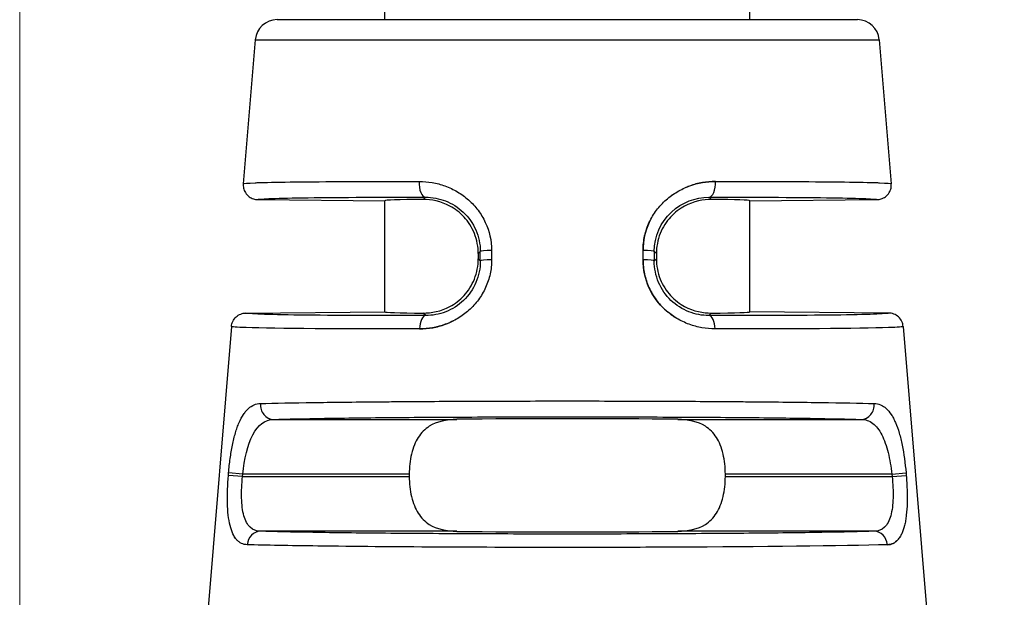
# Model space of a CAD drawing. Header units: inches. Extents: x 0 to 5655, y -2263 to 1330.
# Tile 111 of 231: x 4150.55 to 4164.04, y -633.35 to -625.44. Entities that reach past the tile are written whole.
import ezdxf

# ---------------------------------------------------------------- set-up
doc = ezdxf.new("R2010")
doc.units = ezdxf.units.IN
doc.header["$MEASUREMENT"] = 0
for name, color, linetype, lineweight in [('AM_5', 3, 'Continuous', 15), ('可見 (ISO)', 7, 'Continuous', 25), ('窄部可見 (ISO)', 7, 'Continuous', 25)]:
    doc.layers.add(name, color=color, linetype=linetype, lineweight=lineweight)
doc.styles.add('尺寸標註', font='romans.shx', dxfattribs={"bigfont": 'CHINESET.SHX'})
doc.dimstyles.new('CNS1$0', dxfattribs={"dimtxt": 2.5, "dimasz": 2.5, "dimexe": 1, "dimexo": 1, "dimgap": 1.5, "dimtad": 1, "dimtoh": 1, "dimdec": 1, "dimdsep": 46, "dimtxsty": '尺寸標註', "dimcen": 0, "dimclrd": 2, "dimclre": 2, "dimclrt": 1, "dimadec": 0, "dimazin": 2, "dimtp": 0.1, "dimtm": 0.1, "dimtfac": 0.71, "dimtdec": 1, "dimtmove": 0, "dimatfit": 0, "dimfxl": 0, "dimlwd": 13, "dimlwe": 13, "dimarcsym": 0})

# ---------------------------------------------------------------- blocks, each defined once
blk = doc.blocks.new('*D707')
at = {"layer": 'AM_5', "color": 2, "lineweight": 13}
for p, q in [((4150.551, -648.096), (4150.551, -578.246)), ((4267.868, -645.392), (4267.868, -578.246)), ((4265.368, -579.246), (4153.051, -579.246))]:
    blk.add_line(p, q, dxfattribs=at)
at = {"layer": 'AM_5', "color": 2}
for points in [[(4153.051, -578.83), (4153.051, -579.663), (4150.551, -579.246)], [(4265.368, -578.83), (4265.368, -579.663), (4267.868, -579.246)]]:
    blk.add_solid(points, dxfattribs=at)
at = {"layer": 'Defpoints', "color": 0}
for p in [(4150.551, -579.246), (4267.868, -646.392), (4150.551, -649.096)]:
    blk.add_point(p, dxfattribs=at)
at = {"layer": 'AM_5', "color": 1, "insert": (4209.21, -576.496), "char_height": 2.5, "attachment_point": 5, "style": '尺寸標註'}
blk.add_mtext('117.3', dxfattribs=at)

msp = doc.modelspace()

# ---------------------------------------------------------------- linework, layer by layer
at = {"layer": '可見 (ISO)'}
for p, q in [((4155.551, -625.435), (4155.551, -613.435)), ((4160.551, -625.435), (4160.551, -613.435)), ((4154.077, -625.435), (4162.025, -625.435)), ((4153.778, -625.711), (4153.614, -627.683)), ((4162.324, -625.711), (4162.488, -627.683)), ((4153.812, -627.899), (4155.551, -627.915)), ((4155.551, -629.436), (4155.551, -627.915)), ((4160.551, -627.915), (4162.291, -627.899)), ((4160.551, -629.436), (4160.551, -627.915)), ((4156.832, -628.639), (4156.832, -628.712)), ((4159.271, -628.639), (4159.271, -628.712)), ((4153.649, -629.453), (4155.551, -629.436)), ((4162.453, -629.453), (4160.551, -629.436)), ((4153.452, -629.636), (4153.115, -633.678)), ((4162.651, -629.636), (4162.987, -633.678)), ((4155.886, -631.659), (4155.886, -631.692)), ((4160.216, -631.692), (4160.216, -631.659))]:
    msp.add_line(p, q, dxfattribs=at)
for centre, start, end in [((4154.077, -625.735), 90, 175.2432), ((4162.025, -625.735), 4.7568, 90)]:
    msp.add_arc(centre, 0.3, start, end, dxfattribs=at)
for centre, major_axis, ratio, start_param, end_param in [((4158.051, -627.936), (-2.5, 0.022), 0.013962, 5.621312, 6.283322), ((4158.051, -627.936), (2.5, 0.022), 0.013962, 6.283049, 6.945058), ((4158.051, -629.415), (-2.5, -0.022), 0.013962, 6.283049, 6.945058), ((4158.051, -629.415), (2.5, -0.022), 0.013962, 5.621312, 6.283322), ((4158.051, -630.936), (2.5, 0), 0.013964, 0.920346, 2.221246), ((4158.051, -632.415), (-2.5, 0), 0.013964, 0.920346, 2.221246)]:
    msp.add_ellipse(centre, major_axis=major_axis, ratio=ratio, start_param=start_param, end_param=end_param, dxfattribs=at)
for points, knots in [([(4153.614, -627.683), (4153.613, -627.703), (4153.614, -627.723), (4153.623, -627.763), (4153.631, -627.784), (4153.655, -627.825), (4153.673, -627.844), (4153.712, -627.873), (4153.731, -627.883), (4153.772, -627.896), (4153.792, -627.899), (4153.812, -627.899)], [0, 0, 0, 0, 0.00597787, 0.00597787, 0.01247334, 0.01247334, 0.02033345, 0.02033345, 0.0269205, 0.0269205, 0.03297969, 0.03297969, 0.03297969, 0.03297969]), ([(4162.291, -627.899), (4162.311, -627.899), (4162.331, -627.896), (4162.371, -627.883), (4162.391, -627.873), (4162.429, -627.844), (4162.447, -627.825), (4162.472, -627.784), (4162.48, -627.763), (4162.489, -627.723), (4162.49, -627.703), (4162.488, -627.683)], [-0.03297969, -0.03297969, -0.03297969, -0.03297969, -0.02692074, -0.02692074, -0.02033396, -0.02033396, -0.01247383, -0.01247383, -0.0059781, -0.0059781, 0, 0, 0, 0]), ([(4156.832, -628.639), (4156.832, -628.548), (4156.814, -628.452), (4156.744, -628.277), (4156.693, -628.199), (4156.582, -628.078), (4156.508, -628.023), (4156.325, -627.923), (4156.184, -627.897), (4156.079, -627.898)], [0.579635, 0.579635, 0.579635, 0.579635, 0.6069053, 0.6069053, 0.6341755, 0.6341755, 0.6611574, 0.6611574, 0.7119661, 0.7119661, 0.7119661, 0.7119661]), ([(4160.023, -627.898), (4159.918, -627.897), (4159.778, -627.923), (4159.594, -628.023), (4159.52, -628.078), (4159.409, -628.199), (4159.358, -628.277), (4159.289, -628.452), (4159.271, -628.548), (4159.271, -628.639)], [1.026939, 1.026939, 1.026939, 1.026939, 1.0777476, 1.0777476, 1.1047295, 1.1047295, 1.1319998, 1.1319998, 1.15927, 1.15927, 1.15927, 1.15927]), ([(4156.079, -629.453), (4156.184, -629.454), (4156.324, -629.428), (4156.508, -629.329), (4156.582, -629.273), (4156.693, -629.152), (4156.744, -629.074), (4156.814, -628.9), (4156.832, -628.803), (4156.832, -628.712)], [0.4472991, 0.4472991, 0.4472991, 0.4472991, 0.4980511, 0.4980511, 0.5249922, 0.5249922, 0.5523136, 0.5523136, 0.579635, 0.579635, 0.579635, 0.579635]), ([(4159.271, -628.712), (4159.271, -628.803), (4159.289, -628.9), (4159.358, -629.074), (4159.41, -629.152), (4159.521, -629.273), (4159.595, -629.329), (4159.778, -629.428), (4159.918, -629.454), (4160.023, -629.453)], [0, 0, 0, 0, 0.0273214, 0.0273214, 0.0546428, 0.0546428, 0.0815839, 0.0815839, 0.1323359, 0.1323359, 0.1323359, 0.1323359]), ([(4153.452, -629.636), (4153.454, -629.613), (4153.46, -629.59), (4153.481, -629.545), (4153.496, -629.524), (4153.534, -629.489), (4153.556, -629.475), (4153.602, -629.458), (4153.625, -629.453), (4153.649, -629.453)], [-0.02966709, -0.02966709, -0.02966709, -0.02966709, -0.02254998, -0.02254998, -0.01483364, -0.01483364, -0.00711749, -0.00711749, -0.00000005, -0.00000005, -0.00000005, -0.00000005]), ([(4162.651, -629.636), (4162.649, -629.613), (4162.643, -629.59), (4162.622, -629.545), (4162.606, -629.524), (4162.569, -629.489), (4162.547, -629.475), (4162.5, -629.458), (4162.477, -629.453), (4162.453, -629.453)], [0, 0, 0, 0, 0.00711714, 0.00711714, 0.0148335, 0.0148335, 0.02254968, 0.02254968, 0.02966715, 0.02966715, 0.02966715, 0.02966715]), ([(4156.537, -630.909), (4156.403, -630.91), (4156.26, -630.939), (4156.105, -631.039), (4156.048, -631.096), (4155.971, -631.217), (4155.938, -631.296), (4155.896, -631.471), (4155.886, -631.567), (4155.886, -631.659)], [1.0271092, 1.0271092, 1.0271092, 1.0271092, 1.0773536, 1.0773536, 1.1044127, 1.1044127, 1.1317666, 1.1317666, 1.1591204, 1.1591204, 1.1591204, 1.1591204]), ([(4160.216, -631.659), (4160.216, -631.567), (4160.206, -631.471), (4160.164, -631.296), (4160.132, -631.217), (4160.054, -631.096), (4159.998, -631.039), (4159.843, -630.939), (4159.7, -630.91), (4159.565, -630.909)], [0.5795602, 0.5795602, 0.5795602, 0.5795602, 0.606914, 0.606914, 0.6342679, 0.6342679, 0.661327, 0.661327, 0.7115715, 0.7115715, 0.7115715, 0.7115715]), ([(4155.886, -631.692), (4155.886, -631.784), (4155.896, -631.88), (4155.938, -632.055), (4155.971, -632.133), (4156.048, -632.255), (4156.105, -632.312), (4156.26, -632.412), (4156.403, -632.441), (4156.537, -632.442)], [0, 0, 0, 0, 0.0273538, 0.0273538, 0.0547077, 0.0547077, 0.0817668, 0.0817668, 0.1320113, 0.1320113, 0.1320113, 0.1320113]), ([(4159.565, -632.442), (4159.7, -632.441), (4159.843, -632.412), (4159.998, -632.312), (4160.054, -632.255), (4160.132, -632.133), (4160.164, -632.055), (4160.206, -631.88), (4160.216, -631.784), (4160.216, -631.692)], [0.447549, 0.447549, 0.447549, 0.447549, 0.4977934, 0.4977934, 0.5248525, 0.5248525, 0.5522064, 0.5522064, 0.5795602, 0.5795602, 0.5795602, 0.5795602])]:
    msp.add_open_spline(points, degree=3, knots=knots, dxfattribs=at)
at = {"layer": '窄部可見 (ISO)'}
for p, q in [((4153.778, -625.711), (4162.324, -625.711)), ((4156.079, -627.898), (4156.11, -627.867)), ((4159.992, -627.867), (4160.023, -627.898)), ((4156.86, -628.611), (4156.832, -628.639)), ((4156.86, -628.74), (4156.86, -628.611)), ((4157.014, -628.594), (4157.014, -628.724)), ((4159.088, -628.724), (4159.088, -628.594)), ((4159.243, -628.611), (4159.242, -628.74)), ((4159.271, -628.639), (4159.243, -628.611)), ((4156.832, -628.712), (4156.86, -628.74)), ((4159.242, -628.74), (4159.271, -628.712)), ((4156.113, -629.487), (4156.079, -629.453)), ((4160.023, -629.453), (4159.989, -629.487)), ((4154.027, -630.909), (4156.537, -630.909)), ((4159.565, -630.909), (4162.076, -630.909)), ((4153.41, -631.676), (4153.412, -631.642)), ((4153.604, -631.692), (4153.41, -631.676)), ((4153.606, -631.659), (4153.412, -631.642)), ((4153.604, -631.692), (4153.606, -631.659)), ((4153.604, -631.692), (4155.886, -631.692)), ((4155.886, -631.659), (4153.606, -631.659)), ((4162.496, -631.659), (4160.216, -631.659)), ((4160.216, -631.692), (4162.499, -631.692)), ((4162.496, -631.659), (4162.69, -631.642)), ((4162.496, -631.659), (4162.499, -631.692)), ((4162.499, -631.692), (4162.693, -631.676)), ((4162.69, -631.642), (4162.693, -631.676)), ((4156.537, -632.442), (4153.848, -632.442)), ((4162.254, -632.442), (4159.565, -632.442))]:
    msp.add_line(p, q, dxfattribs=at)
for centre, major_axis, ratio, start_param, end_param in [((4156.112, -627.667), (0, -0.2), 0.457959, 4.630069, 6.267478), ((4159.99, -627.667), (0, -0.2), 0.457959, 0.015707, 1.653114), ((4157.06, -628.611), (-0.2, 0), 0.085471, 4.943372, 6.269171), ((4159.043, -628.611), (0.2, 0), 0.085471, 0.014014, 1.339813), ((4157.06, -628.74), (-0.2, 0), 0.085457, 4.942748, 6.269171), ((4159.042, -628.74), (0.2, 0), 0.085457, 0.014014, 1.340437), ((4156.115, -629.687), (0, 0.2), 0.439652, 0.015546, 1.486943), ((4159.988, -629.687), (0, 0.2), 0.439652, 4.796243, 6.267639), ((4154.027, -630.709), (0.006, -0.2), 0.896154, 4.604085, 6.251716), ((4162.076, -630.709), (-0.006, -0.2), 0.896154, 0.03147, 1.679101), ((4153.848, -632.642), (0.006, 0.2), 0.904465, 0.032739, 1.514553), ((4162.254, -632.642), (-0.006, 0.2), 0.904465, 4.768632, 6.250447)]:
    msp.add_ellipse(centre, major_axis=major_axis, ratio=ratio, start_param=start_param, end_param=end_param, dxfattribs=at)
for points, knots in [([(4153.614, -627.683), (4153.615, -627.677), (4153.671, -627.673), (4153.774, -627.669), (4153.784, -627.668), (4153.794, -627.668), (4153.804, -627.667), (4153.914, -627.664), (4154.068, -627.66), (4154.256, -627.658), (4154.279, -627.658), (4154.301, -627.657), (4154.325, -627.657), (4154.527, -627.654), (4154.764, -627.653), (4155.025, -627.652), (4155.047, -627.651), (4155.07, -627.651), (4155.093, -627.651), (4155.381, -627.65), (4155.695, -627.65), (4156.021, -627.65)], [0, 0, 0, 0, 0.228628, 0.228628, 0.228628, 0.25, 0.25, 0.25, 0.473508, 0.473508, 0.473508, 0.5, 0.5, 0.5, 0.730031, 0.730031, 0.730031, 0.75, 0.75, 0.75, 1, 1, 1, 1]), ([(4156.021, -627.65), (4156.082, -627.65), (4156.142, -627.656), (4156.231, -627.671), (4156.261, -627.678), (4156.319, -627.693), (4156.346, -627.702), (4156.436, -627.735), (4156.493, -627.761), (4156.573, -627.809), (4156.599, -627.826), (4156.649, -627.863), (4156.673, -627.882), (4156.747, -627.947), (4156.79, -627.994), (4156.868, -628.097), (4156.9, -628.151), (4156.985, -628.332), (4157.014, -628.46), (4157.014, -628.594)], [0, 0, 0, 0, 0.125, 0.125, 0.1875, 0.1875, 0.25, 0.25, 0.375, 0.375, 0.4375, 0.4375, 0.5, 0.5, 0.625, 0.625, 0.75, 0.75, 1, 1, 1, 1]), ([(4159.088, -628.594), (4159.089, -628.527), (4159.096, -628.461), (4159.125, -628.333), (4159.147, -628.27), (4159.202, -628.151), (4159.235, -628.096), (4159.293, -628.019), (4159.314, -627.994), (4159.358, -627.947), (4159.382, -627.923), (4159.453, -627.861), (4159.504, -627.824), (4159.584, -627.777), (4159.612, -627.762), (4159.668, -627.736), (4159.699, -627.723), (4159.841, -627.671), (4159.959, -627.65), (4160.082, -627.65)], [0, 0, 0, 0, 0.125, 0.125, 0.25, 0.25, 0.375, 0.375, 0.4375, 0.4375, 0.5, 0.5, 0.625, 0.625, 0.6875, 0.6875, 0.75, 0.75, 1, 1, 1, 1]), ([(4160.082, -627.65), (4160.02, -627.65), (4159.96, -627.656), (4159.871, -627.671), (4159.842, -627.678), (4159.784, -627.693), (4159.756, -627.702), (4159.702, -627.722), (4159.679, -627.731), (4159.656, -627.742)], [0, 0, 0, 0, 0.125, 0.125, 0.1875, 0.1875, 0.25, 0.25, 0.3002824, 0.3002824, 0.3002824, 0.3002824]), ([(4160.082, -627.65), (4160.408, -627.65), (4160.722, -627.65), (4161.01, -627.651), (4161.033, -627.651), (4161.055, -627.651), (4161.078, -627.652), (4161.339, -627.653), (4161.576, -627.654), (4161.778, -627.657), (4161.801, -627.657), (4161.824, -627.658), (4161.846, -627.658), (4162.035, -627.66), (4162.188, -627.664), (4162.298, -627.667), (4162.309, -627.668), (4162.319, -627.668), (4162.328, -627.669), (4162.432, -627.673), (4162.488, -627.677), (4162.488, -627.683)], [0, 0, 0, 0, 0.25, 0.25, 0.25, 0.269969, 0.269969, 0.269969, 0.5, 0.5, 0.5, 0.526492, 0.526492, 0.526492, 0.75, 0.75, 0.75, 0.771372, 0.771372, 0.771372, 1, 1, 1, 1]), ([(4159.491, -627.835), (4159.487, -627.838), (4159.482, -627.841), (4159.467, -627.853), (4159.455, -627.862), (4159.444, -627.871)], [0.4270771, 0.4270771, 0.4270771, 0.4270771, 0.4375, 0.4375, 0.46636923, 0.46636923, 0.46636923, 0.46636923]), ([(4153.812, -627.899), (4153.812, -627.894), (4153.864, -627.889), (4153.965, -627.885), (4154.068, -627.881), (4154.224, -627.877), (4154.425, -627.874), (4154.627, -627.871), (4154.874, -627.869), (4155.159, -627.868), (4155.443, -627.867), (4155.764, -627.866), (4156.11, -627.867)], [0, 0, 0, 0, 0.245499, 0.245499, 0.245499, 0.496999, 0.496999, 0.496999, 0.7485, 0.7485, 0.7485, 1, 1, 1, 1]), ([(4156.11, -627.867), (4156.202, -627.867), (4156.296, -627.884), (4156.384, -627.918), (4156.472, -627.952), (4156.556, -628.004), (4156.627, -628.072), (4156.699, -628.139), (4156.758, -628.222), (4156.798, -628.315), (4156.838, -628.407), (4156.86, -628.509), (4156.86, -628.611)], [0, 0, 0, 0, 0.25, 0.25, 0.25, 0.5, 0.5, 0.5, 0.75, 0.75, 0.75, 1, 1, 1, 1]), ([(4159.243, -628.611), (4159.243, -628.403), (4159.332, -628.207), (4159.62, -627.935), (4159.809, -627.867), (4159.992, -627.867)], [0, 0, 0, 0, 0.5, 0.5, 1, 1, 1, 1]), ([(4159.992, -627.867), (4160.338, -627.866), (4160.659, -627.867), (4160.944, -627.868), (4161.228, -627.869), (4161.476, -627.871), (4161.677, -627.874), (4161.879, -627.877), (4162.034, -627.881), (4162.138, -627.885), (4162.239, -627.889), (4162.29, -627.894), (4162.291, -627.899)], [0, 0, 0, 0, 0.2515, 0.2515, 0.2515, 0.503001, 0.503001, 0.503001, 0.754501, 0.754501, 0.754501, 1, 1, 1, 1]), ([(4159.181, -628.196), (4159.179, -628.201), (4159.176, -628.206), (4159.118, -628.332), (4159.089, -628.46), (4159.088, -628.594)], [0.7395488, 0.7395488, 0.7395488, 0.7395488, 0.75, 0.75, 1, 1, 1, 1]), ([(4157.014, -628.724), (4157.014, -628.79), (4157.008, -628.854), (4156.98, -628.981), (4156.959, -629.044), (4156.905, -629.163), (4156.872, -629.219), (4156.815, -629.296), (4156.795, -629.321), (4156.751, -629.369), (4156.727, -629.393), (4156.656, -629.457), (4156.605, -629.494), (4156.525, -629.542), (4156.497, -629.557), (4156.44, -629.584), (4156.409, -629.597), (4156.267, -629.649), (4156.149, -629.67), (4156.027, -629.67)], [0, 0, 0, 0, 0.125, 0.125, 0.25, 0.25, 0.375, 0.375, 0.4375, 0.4375, 0.5, 0.5, 0.625, 0.625, 0.6875, 0.6875, 0.75, 0.75, 1, 1, 1, 1]), ([(4156.86, -628.74), (4156.86, -628.841), (4156.84, -628.942), (4156.8, -629.034), (4156.761, -629.127), (4156.702, -629.211), (4156.631, -629.28), (4156.559, -629.348), (4156.475, -629.401), (4156.386, -629.436), (4156.297, -629.47), (4156.204, -629.487), (4156.113, -629.487)], [0, 0, 0, 0, 0.25, 0.25, 0.25, 0.5, 0.5, 0.5, 0.75, 0.75, 0.75, 1, 1, 1, 1]), ([(4160.075, -629.67), (4160.014, -629.67), (4159.954, -629.665), (4159.866, -629.649), (4159.836, -629.642), (4159.778, -629.627), (4159.751, -629.618), (4159.661, -629.585), (4159.604, -629.558), (4159.496, -629.493), (4159.447, -629.458), (4159.301, -629.325), (4159.225, -629.224), (4159.115, -628.982), (4159.088, -628.856), (4159.088, -628.724)], [0, 0, 0, 0, 0.125, 0.125, 0.1875, 0.1875, 0.25, 0.25, 0.375, 0.375, 0.5, 0.5, 0.75, 0.75, 1, 1, 1, 1]), ([(4159.088, -628.724), (4159.088, -628.79), (4159.095, -628.854), (4159.122, -628.981), (4159.143, -629.044), (4159.197, -629.163), (4159.23, -629.219), (4159.287, -629.296), (4159.308, -629.321), (4159.351, -629.369), (4159.376, -629.393), (4159.438, -629.449), (4159.48, -629.481), (4159.524, -629.509)], [0, 0, 0, 0, 0.125, 0.125, 0.25, 0.25, 0.375, 0.375, 0.4375, 0.4375, 0.5, 0.5, 0.6038464, 0.6038464, 0.6038464, 0.6038464]), ([(4159.989, -629.487), (4159.899, -629.487), (4159.805, -629.47), (4159.716, -629.435), (4159.627, -629.401), (4159.542, -629.347), (4159.471, -629.279), (4159.4, -629.211), (4159.341, -629.126), (4159.302, -629.034), (4159.263, -628.941), (4159.242, -628.84), (4159.242, -628.74)], [0, 0, 0, 0, 0.25, 0.25, 0.25, 0.5, 0.5, 0.5, 0.75, 0.75, 0.75, 1, 1, 1, 1]), ([(4156.113, -629.487), (4155.743, -629.487), (4155.399, -629.487), (4155.094, -629.486), (4154.788, -629.485), (4154.522, -629.483), (4154.306, -629.48), (4154.089, -629.477), (4153.922, -629.473), (4153.811, -629.468), (4153.703, -629.464), (4153.649, -629.459), (4153.649, -629.453)], [0, 0, 0, 0, 0.2515, 0.2515, 0.2515, 0.503, 0.503, 0.503, 0.7545, 0.7545, 0.7545, 1, 1, 1, 1]), ([(4162.453, -629.453), (4162.454, -629.459), (4162.399, -629.464), (4162.291, -629.468), (4162.18, -629.473), (4162.013, -629.477), (4161.797, -629.48), (4161.58, -629.483), (4161.314, -629.485), (4161.009, -629.486), (4160.704, -629.487), (4160.359, -629.487), (4159.989, -629.487)], [0, 0, 0, 0, 0.2455, 0.2455, 0.2455, 0.497, 0.497, 0.497, 0.7485, 0.7485, 0.7485, 1, 1, 1, 1]), ([(4156.027, -629.67), (4156.088, -629.67), (4156.148, -629.665), (4156.237, -629.649), (4156.266, -629.642), (4156.324, -629.627), (4156.351, -629.618), (4156.422, -629.592), (4156.46, -629.575), (4156.498, -629.556)], [0, 0, 0, 0, 0.125, 0.125, 0.1875, 0.1875, 0.25, 0.25, 0.3337622, 0.3337622, 0.3337622, 0.3337622]), ([(4156.027, -629.67), (4154.982, -629.672), (4154.047, -629.666), (4153.654, -629.653), (4153.522, -629.648), (4153.451, -629.643), (4153.452, -629.636)], [0, 0, 0, 0, 0.75, 0.75, 0.75, 1, 1, 1, 1]), ([(4162.651, -629.636), (4162.651, -629.643), (4162.58, -629.648), (4162.449, -629.653), (4162.055, -629.666), (4161.12, -629.672), (4160.075, -629.67)], [0, 0, 0, 0, 0.25, 0.25, 0.25, 1, 1, 1, 1]), ([(4153.412, -631.642), (4153.418, -631.575), (4153.425, -631.51), (4153.443, -631.383), (4153.454, -631.32), (4153.478, -631.202), (4153.491, -631.147), (4153.514, -631.07), (4153.522, -631.045), (4153.538, -630.998), (4153.548, -630.974), (4153.575, -630.911), (4153.595, -630.873), (4153.627, -630.825), (4153.638, -630.81), (4153.661, -630.783), (4153.674, -630.77), (4153.734, -630.716), (4153.788, -630.694), (4153.848, -630.692)], [0, 0, 0, 0, 0.125, 0.125, 0.25, 0.25, 0.375, 0.375, 0.4375, 0.4375, 0.5, 0.5, 0.625, 0.625, 0.6875, 0.6875, 0.75, 0.75, 1, 1, 1, 1]), ([(4153.848, -630.692), (4154.045, -630.687), (4154.295, -630.682), (4154.58, -630.678), (4154.605, -630.677), (4154.632, -630.677), (4154.658, -630.677), (4154.938, -630.673), (4155.249, -630.67), (4155.578, -630.667), (4155.621, -630.667), (4155.665, -630.666), (4155.709, -630.666), (4156.05, -630.663), (4156.406, -630.661), (4156.765, -630.66), (4156.802, -630.66), (4156.839, -630.659), (4156.876, -630.659), (4157.271, -630.658), (4157.668, -630.657), (4158.051, -630.657), (4158.435, -630.657), (4158.831, -630.658), (4159.227, -630.659), (4159.264, -630.659), (4159.301, -630.66), (4159.337, -630.66), (4159.696, -630.661), (4160.053, -630.663), (4160.394, -630.666), (4160.438, -630.666), (4160.482, -630.667), (4160.525, -630.667), (4160.853, -630.67), (4161.164, -630.673), (4161.445, -630.677), (4161.471, -630.677), (4161.497, -630.677), (4161.523, -630.678), (4161.808, -630.682), (4162.057, -630.687), (4162.254, -630.692)], [0, 0, 0, 0, 0.114632, 0.114632, 0.114632, 0.125, 0.125, 0.125, 0.235389, 0.235389, 0.235389, 0.25, 0.25, 0.25, 0.363358, 0.363358, 0.363358, 0.375, 0.375, 0.375, 0.5, 0.5, 0.5, 0.625, 0.625, 0.625, 0.636634, 0.636634, 0.636634, 0.75, 0.75, 0.75, 0.764607, 0.764607, 0.764607, 0.875, 0.875, 0.875, 0.885367, 0.885367, 0.885367, 1, 1, 1, 1]), ([(4162.254, -630.692), (4162.285, -630.693), (4162.313, -630.699), (4162.354, -630.716), (4162.367, -630.723), (4162.392, -630.739), (4162.405, -630.748), (4162.442, -630.782), (4162.465, -630.809), (4162.498, -630.858), (4162.508, -630.875), (4162.527, -630.913), (4162.537, -630.932), (4162.565, -630.997), (4162.582, -631.045), (4162.612, -631.148), (4162.625, -631.202), (4162.661, -631.382), (4162.679, -631.509), (4162.69, -631.642)], [0, 0, 0, 0, 0.125, 0.125, 0.1875, 0.1875, 0.25, 0.25, 0.375, 0.375, 0.4375, 0.4375, 0.5, 0.5, 0.625, 0.625, 0.75, 0.75, 1, 1, 1, 1]), ([(4153.606, -631.659), (4153.629, -631.452), (4153.673, -631.257), (4153.815, -630.983), (4153.912, -630.911), (4154.027, -630.909)], [0, 0, 0, 0, 0.5, 0.5, 1, 1, 1, 1]), ([(4154.027, -630.909), (4154.211, -630.903), (4154.448, -630.899), (4155.007, -630.89), (4155.33, -630.886), (4156.036, -630.88), (4156.42, -630.878), (4157.22, -630.875), (4157.635, -630.874), (4158.467, -630.874), (4158.883, -630.875), (4159.683, -630.878), (4160.066, -630.88), (4160.773, -630.886), (4161.096, -630.89), (4161.655, -630.899), (4161.891, -630.903), (4162.076, -630.909)], [0, 0, 0, 0, 0.125, 0.125, 0.25, 0.25, 0.375, 0.375, 0.5, 0.5, 0.625, 0.625, 0.75, 0.75, 0.875, 0.875, 1, 1, 1, 1]), ([(4162.076, -630.909), (4162.133, -630.91), (4162.187, -630.928), (4162.234, -630.964), (4162.282, -630.999), (4162.324, -631.053), (4162.359, -631.121), (4162.394, -631.189), (4162.422, -631.272), (4162.445, -631.364), (4162.468, -631.456), (4162.485, -631.557), (4162.496, -631.659)], [0, 0, 0, 0, 0.25, 0.25, 0.25, 0.5, 0.5, 0.5, 0.75, 0.75, 0.75, 1, 1, 1, 1]), ([(4153.668, -632.626), (4153.639, -632.625), (4153.613, -632.619), (4153.577, -632.602), (4153.566, -632.595), (4153.544, -632.579), (4153.534, -632.57), (4153.503, -632.536), (4153.486, -632.508), (4153.456, -632.443), (4153.443, -632.406), (4153.411, -632.274), (4153.4, -632.172), (4153.394, -631.932), (4153.398, -631.806), (4153.41, -631.676)], [0, 0, 0, 0, 0.125, 0.125, 0.1875, 0.1875, 0.25, 0.25, 0.375, 0.375, 0.5, 0.5, 0.75, 0.75, 1, 1, 1, 1]), ([(4153.848, -632.442), (4153.794, -632.441), (4153.746, -632.423), (4153.708, -632.387), (4153.67, -632.352), (4153.641, -632.297), (4153.622, -632.229), (4153.603, -632.16), (4153.593, -632.076), (4153.59, -631.984), (4153.588, -631.892), (4153.593, -631.792), (4153.604, -631.692)], [0, 0, 0, 0, 0.25, 0.25, 0.25, 0.5, 0.5, 0.5, 0.75, 0.75, 0.75, 1, 1, 1, 1]), ([(4162.499, -631.692), (4162.51, -631.792), (4162.515, -631.893), (4162.512, -631.985), (4162.51, -632.076), (4162.5, -632.16), (4162.481, -632.229), (4162.461, -632.298), (4162.432, -632.352), (4162.394, -632.387), (4162.356, -632.423), (4162.308, -632.441), (4162.254, -632.442)], [0, 0, 0, 0, 0.25, 0.25, 0.25, 0.5, 0.5, 0.5, 0.75, 0.75, 0.75, 1, 1, 1, 1]), ([(4162.693, -631.676), (4162.699, -631.741), (4162.702, -631.805), (4162.707, -631.931), (4162.707, -631.994), (4162.704, -632.112), (4162.7, -632.167), (4162.691, -632.245), (4162.688, -632.27), (4162.68, -632.318), (4162.675, -632.341), (4162.659, -632.405), (4162.647, -632.443), (4162.624, -632.492), (4162.616, -632.507), (4162.598, -632.535), (4162.588, -632.548), (4162.539, -632.602), (4162.492, -632.624), (4162.435, -632.626)], [0, 0, 0, 0, 0.125, 0.125, 0.25, 0.25, 0.375, 0.375, 0.4375, 0.4375, 0.5, 0.5, 0.625, 0.625, 0.6875, 0.6875, 0.75, 0.75, 1, 1, 1, 1]), ([(4162.254, -632.442), (4162.068, -632.448), (4161.825, -632.453), (4161.246, -632.462), (4160.909, -632.466), (4160.17, -632.473), (4159.767, -632.475), (4158.927, -632.479), (4158.489, -632.48), (4157.614, -632.48), (4157.176, -632.479), (4156.335, -632.475), (4155.932, -632.473), (4155.193, -632.466), (4154.857, -632.462), (4154.278, -632.453), (4154.035, -632.448), (4153.848, -632.442)], [0, 0, 0, 0, 0.125, 0.125, 0.25, 0.25, 0.375, 0.375, 0.5, 0.5, 0.625, 0.625, 0.75, 0.75, 0.875, 0.875, 1, 1, 1, 1]), ([(4153.49, -632.512), (4153.492, -632.515), (4153.494, -632.518), (4153.497, -632.524), (4153.499, -632.526), (4153.501, -632.529)], [0.67456602, 0.67456602, 0.67456602, 0.67456602, 0.6875, 0.6875, 0.69979369, 0.69979369, 0.69979369, 0.69979369]), ([(4162.435, -632.626), (4162.463, -632.625), (4162.489, -632.619), (4162.525, -632.602), (4162.537, -632.595), (4162.558, -632.579), (4162.568, -632.57), (4162.591, -632.545), (4162.602, -632.529), (4162.612, -632.512)], [0, 0, 0, 0, 0.125, 0.125, 0.1875, 0.1875, 0.25, 0.25, 0.3249341, 0.3249341, 0.3249341, 0.3249341]), ([(4162.435, -632.626), (4161.824, -632.643), (4160.691, -632.654), (4159.535, -632.66), (4159.451, -632.66), (4159.366, -632.66), (4159.281, -632.661), (4158.867, -632.662), (4158.452, -632.663), (4158.051, -632.663), (4156.903, -632.663), (4155.613, -632.657), (4154.636, -632.644), (4154.249, -632.639), (4153.915, -632.633), (4153.668, -632.626)], [0, 0, 0, 0, 0.349459, 0.349459, 0.349459, 0.375, 0.375, 0.375, 0.5, 0.5, 0.5, 0.858428, 0.858428, 0.858428, 1, 1, 1, 1])]:
    msp.add_open_spline(points, degree=3, knots=knots, dxfattribs=at)

# ---------------------------------------------------------------- dimensions: what is measured, and where the dimension line sits
at = {"layer": 'AM_5'}
dim = msp.add_linear_dim(base=(4150.551, -579.246), p1=(4267.868, -646.392), p2=(4150.551, -649.096), dimstyle='CNS1$0', override={"dimfxl": 4, "dimarcsym": 1}, dxfattribs=at)
dim.commit()
dim.dimension.update_dxf_attribs({"geometry": '*D707', "text_midpoint": (4209.21, -576.496)})

doc.saveas('drawing.dxf')
